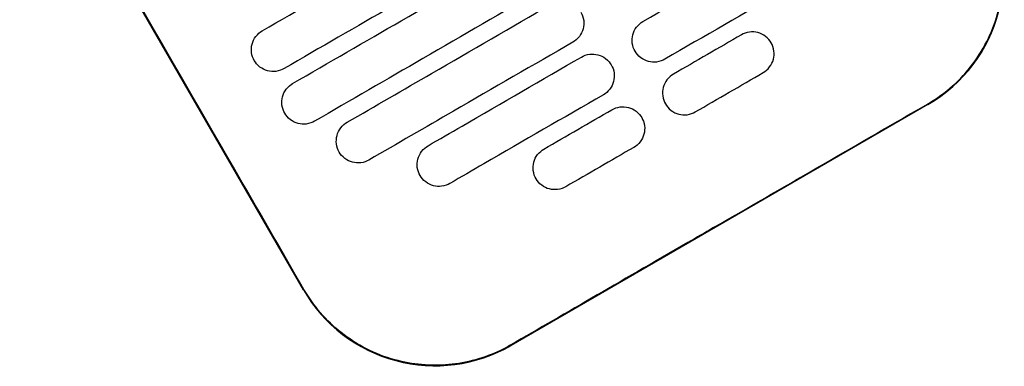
# Model space of a CAD drawing. Header units: metres. Extents: x 15.2 to 54.2, y -39.7 to 1.1.
# Tile 51 of 256: x 21.3214 to 21.5158, y -30.61 to -30.5416. Entities that reach past the tile are written whole.
import ezdxf

# ---------------------------------------------------------------- set-up
doc = ezdxf.new("R2010")
doc.units = ezdxf.units.M
doc.header["$MEASUREMENT"] = 0
doc.layers.add('2D', color=252, linetype='Continuous')

# ---------------------------------------------------------------- blocks, each defined once
blk = doc.blocks.new('2D_QYOS_150')
for p, q in [((1.11728, -0.80694, 0.012), (1.06126, -0.70996, 0.012)), ((1.24053, -0.7704, 0.012), (1.15827, -0.81792, 0.012))]:
    blk.add_line(p, q)
for centre, start, end in [((1.22552, -0.74442, 0.012), 300.0135, 30.0135), ((1.14326, -0.79194, 0.012), 210.0135, 300.0135)]:
    blk.add_arc(centre, 0.03, start, end)
for points, knots in [([(1.11738, -0.80689, 0.012), (1.11282, -0.799, 0.012), (1.10809, -0.79079, 0.012), (1.08944, -0.75849, 0.012), (1.0754, -0.7342, 0.012), (1.06136, -0.70991, 0.012)], [-3.18138, -3.18138, -3.18138, -3.18138, -2.673929, -2.673929, -1.133377, -1.133377, -1.133377, -1.133377]), ([(1.10914, -0.75587, 0.012), (1.11628, -0.75174, 0.012), (1.12343, -0.74762, 0.012), (1.13844, -0.73894, 0.012), (1.14631, -0.7344, 0.012), (1.15417, -0.72985, 0.012)], [0.949998, 0.949998, 0.949998, 0.949998, 3.42532, 3.42532, 6.151189, 6.151189, 6.151189, 6.151189]), ([(1.24047, -0.7703, 0.012), (1.24053, -0.77027, 0.012), (1.24059, -0.77023, 0.012), (1.24406, -0.7682, 0.012), (1.24704, -0.76554, 0.012), (1.25179, -0.75922, 0.012), (1.25352, -0.75562, 0.012), (1.25538, -0.74831, 0.012), (1.25563, -0.7447, 0.012), (1.25491, -0.73819, 0.012), (1.25414, -0.7353, 0.012), (1.25251, -0.73151, 0.012), (1.25199, -0.73047, 0.012), (1.2514, -0.72947, 0.012)], [8.273299, 8.273299, 8.273299, 8.273299, 8.293543, 8.293543, 9.48086, 9.48086, 10.665623, 10.665623, 11.74288, 11.74288, 12.632334, 12.632334, 12.981673, 12.981673, 12.981673, 12.981673]), ([(1.1843, -0.75403, 0.012), (1.19216, -0.74948, 0.012), (1.20003, -0.74494, 0.012), (1.21014, -0.7391, 0.012), (1.21237, -0.73781, 0.012), (1.21461, -0.73652, 0.012)], [0.699452, 0.699452, 0.699452, 0.699452, 3.425249, 3.425249, 4.200582, 4.200582, 4.200582, 4.200582]), ([(1.15848, -0.7373, 0.012), (1.15061, -0.74185, 0.012), (1.14274, -0.74639, 0.012), (1.12773, -0.75506, 0.012), (1.12058, -0.75919, 0.012), (1.11344, -0.76332, 0.012)], [0.699452, 0.699452, 0.699452, 0.699452, 3.425313, 3.425313, 5.900643, 5.900643, 5.900643, 5.900643]), ([(1.11514, -0.76626, 0.012), (1.12228, -0.76213, 0.012), (1.12943, -0.75801, 0.012), (1.14444, -0.74933, 0.012), (1.15231, -0.74479, 0.012), (1.16018, -0.74024, 0.012)], [0.949973, 0.949973, 0.949973, 0.949973, 3.425307, 3.425307, 6.151164, 6.151164, 6.151164, 6.151164]), ([(1.21891, -0.74396, 0.012), (1.21668, -0.74526, 0.012), (1.21444, -0.74655, 0.012), (1.20433, -0.75239, 0.012), (1.19646, -0.75693, 0.012), (1.1886, -0.76148, 0.012)], [2.649852, 2.649852, 2.649852, 2.649852, 3.425217, 3.425217, 6.150983, 6.150983, 6.150983, 6.150983]), ([(1.16448, -0.74769, 0.012), (1.15661, -0.75224, 0.012), (1.14874, -0.75678, 0.012), (1.13373, -0.76545, 0.012), (1.12659, -0.76958, 0.012), (1.11944, -0.77371, 0.012)], [0.699452, 0.699452, 0.699452, 0.699452, 3.425292, 3.425292, 5.900643, 5.900643, 5.900643, 5.900643]), ([(1.12591, -0.7739, 0.012), (1.13146, -0.77069, 0.012), (1.13702, -0.76748, 0.012), (1.15044, -0.75973, 0.012), (1.15831, -0.75518, 0.012), (1.16618, -0.75064, 0.012)], [1.499949, 1.499949, 1.499949, 1.499949, 3.425284, 3.425284, 6.151116, 6.151116, 6.151116, 6.151116]), ([(1.17205, -0.75221, 0.012), (1.17229, -0.75263, 0.012), (1.17251, -0.75318, 0.012), (1.17266, -0.75437, 0.012), (1.17262, -0.75493, 0.012), (1.17234, -0.756, 0.012), (1.17209, -0.75652, 0.012), (1.17136, -0.75747, 0.012), (1.17091, -0.75784, 0.012), (1.17048, -0.75808, 0.012)], [-0.5553838, -0.5553838, -0.5553838, -0.5553838, -0.4045626, -0.4045626, -0.2782686, -0.2782686, -0.1472195, -0.1472195, 0, 0, 0, 0]), ([(1.18273, -0.7599, 0.012), (1.18248, -0.75948, 0.012), (1.18226, -0.75893, 0.012), (1.18211, -0.75774, 0.012), (1.18215, -0.75719, 0.012), (1.18243, -0.75611, 0.012), (1.18268, -0.75559, 0.012), (1.18341, -0.75464, 0.012), (1.18387, -0.75427, 0.012), (1.1843, -0.75403, 0.012)], [-0.5554159, -0.5554159, -0.5554159, -0.5554159, -0.4045716, -0.4045716, -0.2782736, -0.2782736, -0.1472211, -0.1472211, 0, 0, 0, 0]), ([(1.10757, -0.76174, 0.012), (1.10733, -0.76132, 0.012), (1.10711, -0.76077, 0.012), (1.10696, -0.75958, 0.012), (1.10699, -0.75903, 0.012), (1.10728, -0.75795, 0.012), (1.10753, -0.75743, 0.012), (1.10826, -0.75648, 0.012), (1.10871, -0.75612, 0.012), (1.10914, -0.75587, 0.012)], [-0.5552953, -0.5552953, -0.5552953, -0.5552953, -0.4045437, -0.4045437, -0.2782634, -0.2782634, -0.1472215, -0.1472215, 0, 0, 0, 0]), ([(1.2096, -0.75824, 0.012), (1.20935, -0.75781, 0.012), (1.20899, -0.75735, 0.012), (1.20803, -0.75662, 0.012), (1.20751, -0.75637, 0.012), (1.20643, -0.75609, 0.012), (1.20588, -0.75605, 0.012), (1.2047, -0.7562, 0.012), (1.20415, -0.75642, 0.012), (1.20373, -0.75666, 0.012)], [0, 0, 0, 0, 0.1471602, 0.1471602, 0.2776775, 0.2776775, 0.4030818, 0.4030818, 0.5512681, 0.5512681, 0.5512681, 0.5512681]), ([(1.17048, -0.75808, 0.012), (1.16261, -0.76263, 0.012), (1.15475, -0.76717, 0.012), (1.14132, -0.77493, 0.012), (1.13576, -0.77814, 0.012), (1.13021, -0.78135, 0.012)], [0.699452, 0.699452, 0.699452, 0.699452, 3.42526, 3.42526, 5.350619, 5.350619, 5.350619, 5.350619]), ([(1.1886, -0.76148, 0.012), (1.18817, -0.76172, 0.012), (1.18763, -0.76194, 0.012), (1.18644, -0.76209, 0.012), (1.18589, -0.76205, 0.012), (1.18482, -0.76177, 0.012), (1.1843, -0.76152, 0.012), (1.18334, -0.76078, 0.012), (1.18297, -0.76033, 0.012), (1.18273, -0.7599, 0.012)], [-0.5512944, -0.5512944, -0.5512944, -0.5512944, -0.4030833, -0.4030833, -0.2776787, -0.2776787, -0.1471599, -0.1471599, 0, 0, 0, 0]), ([(1.20803, -0.76411, 0.012), (1.20846, -0.76386, 0.012), (1.20891, -0.7635, 0.012), (1.20964, -0.76254, 0.012), (1.20989, -0.76203, 0.012), (1.21017, -0.76095, 0.012), (1.21021, -0.7604, 0.012), (1.21006, -0.75921, 0.012), (1.20984, -0.75866, 0.012), (1.2096, -0.75824, 0.012)], [0, 0, 0, 0, 0.147223, 0.147223, 0.2782783, 0.2782783, 0.4045781, 0.4045781, 0.5554474, 0.5554474, 0.5554474, 0.5554474]), ([(1.11344, -0.76332, 0.012), (1.11302, -0.76356, 0.012), (1.11247, -0.76378, 0.012), (1.11129, -0.76393, 0.012), (1.11073, -0.76389, 0.012), (1.10966, -0.76361, 0.012), (1.10914, -0.76336, 0.012), (1.10818, -0.76263, 0.012), (1.10782, -0.76217, 0.012), (1.10757, -0.76174, 0.012)], [-0.5514274, -0.5514274, -0.5514274, -0.5514274, -0.4031209, -0.4031209, -0.2776962, -0.2776962, -0.1471634, -0.1471634, 0, 0, 0, 0]), ([(1.14187, -0.77854, 0.012), (1.1441, -0.77725, 0.012), (1.14634, -0.77595, 0.012), (1.15645, -0.77012, 0.012), (1.16431, -0.76557, 0.012), (1.17218, -0.76103, 0.012)], [2.649916, 2.649916, 2.649916, 2.649916, 3.425249, 3.425249, 6.151046, 6.151046, 6.151046, 6.151046]), ([(1.17218, -0.76103, 0.012), (1.1726, -0.76078, 0.012), (1.17315, -0.76056, 0.012), (1.17433, -0.76042, 0.012), (1.17489, -0.76045, 0.012), (1.17596, -0.76073, 0.012), (1.17648, -0.76099, 0.012), (1.17744, -0.76172, 0.012), (1.17781, -0.76218, 0.012), (1.17805, -0.7626, 0.012)], [-0.5513071, -0.5513071, -0.5513071, -0.5513071, -0.4030846, -0.4030846, -0.2776802, -0.2776802, -0.1471604, -0.1471604, 0, 0, 0, 0]), ([(1.17805, -0.7626, 0.012), (1.1783, -0.76302, 0.012), (1.17852, -0.76358, 0.012), (1.17866, -0.76476, 0.012), (1.17863, -0.76532, 0.012), (1.17835, -0.76639, 0.012), (1.17809, -0.76691, 0.012), (1.17737, -0.76786, 0.012), (1.17691, -0.76823, 0.012), (1.17648, -0.76847, 0.012)], [-0.5553983, -0.5553983, -0.5553983, -0.5553983, -0.4045681, -0.4045681, -0.278271, -0.278271, -0.1472202, -0.1472202, 0, 0, 0, 0]), ([(1.1903, -0.76442, 0.012), (1.18987, -0.76467, 0.012), (1.18942, -0.76503, 0.012), (1.18869, -0.76598, 0.012), (1.18844, -0.7665, 0.012), (1.18815, -0.76758, 0.012), (1.18812, -0.76813, 0.012), (1.18827, -0.76932, 0.012), (1.18849, -0.76987, 0.012), (1.18873, -0.77029, 0.012)], [0, 0, 0, 0, 0.1472222, 0.1472222, 0.2782773, 0.2782773, 0.4045795, 0.4045795, 0.5554397, 0.5554397, 0.5554397, 0.5554397]), ([(1.11357, -0.77213, 0.012), (1.11333, -0.77171, 0.012), (1.11311, -0.77116, 0.012), (1.11296, -0.76997, 0.012), (1.113, -0.76942, 0.012), (1.11328, -0.76834, 0.012), (1.11353, -0.76783, 0.012), (1.11426, -0.76687, 0.012), (1.11472, -0.76651, 0.012), (1.11514, -0.76626, 0.012)], [-0.5552876, -0.5552876, -0.5552876, -0.5552876, -0.4045446, -0.4045446, -0.2782629, -0.2782629, -0.1472212, -0.1472212, 0, 0, 0, 0]), ([(1.17648, -0.76847, 0.012), (1.16862, -0.77302, 0.012), (1.16075, -0.77756, 0.012), (1.15064, -0.7834, 0.012), (1.14841, -0.78469, 0.012), (1.14617, -0.78599, 0.012)], [0.699452, 0.699452, 0.699452, 0.699452, 3.425217, 3.425217, 4.200582, 4.200582, 4.200582, 4.200582]), ([(1.17818, -0.77142, 0.012), (1.17861, -0.77117, 0.012), (1.17916, -0.77096, 0.012), (1.18034, -0.77081, 0.012), (1.18089, -0.77084, 0.012), (1.18197, -0.77112, 0.012), (1.18248, -0.77138, 0.012), (1.18344, -0.77211, 0.012), (1.18381, -0.77257, 0.012), (1.18405, -0.77299, 0.012)], [-0.5512937, -0.5512937, -0.5512937, -0.5512937, -0.403082, -0.403082, -0.27768, -0.27768, -0.1471612, -0.1471612, 0, 0, 0, 0]), ([(1.18873, -0.77029, 0.012), (1.18898, -0.77072, 0.012), (1.18934, -0.77118, 0.012), (1.1903, -0.77191, 0.012), (1.19082, -0.77216, 0.012), (1.19189, -0.77244, 0.012), (1.19245, -0.77248, 0.012), (1.19363, -0.77233, 0.012), (1.19418, -0.77211, 0.012), (1.1946, -0.77187, 0.012)], [0, 0, 0, 0, 0.1471605, 0.1471605, 0.2776781, 0.2776781, 0.4030803, 0.4030803, 0.5512777, 0.5512777, 0.5512777, 0.5512777]), ([(1.11944, -0.77371, 0.012), (1.11902, -0.77395, 0.012), (1.11847, -0.77417, 0.012), (1.11729, -0.77432, 0.012), (1.11674, -0.77428, 0.012), (1.11566, -0.774, 0.012), (1.11514, -0.77375, 0.012), (1.11418, -0.77302, 0.012), (1.11382, -0.77256, 0.012), (1.11357, -0.77213, 0.012)], [-0.5514378, -0.5514378, -0.5514378, -0.5514378, -0.4031217, -0.4031217, -0.2776979, -0.2776979, -0.1471642, -0.1471642, 0, 0, 0, 0]), ([(1.18405, -0.77299, 0.012), (1.1843, -0.77341, 0.012), (1.18452, -0.77397, 0.012), (1.18467, -0.77515, 0.012), (1.18463, -0.77571, 0.012), (1.18435, -0.77678, 0.012), (1.1841, -0.7773, 0.012), (1.18337, -0.77825, 0.012), (1.18291, -0.77862, 0.012), (1.18249, -0.77886, 0.012)], [-0.5554178, -0.5554178, -0.5554178, -0.5554178, -0.4045751, -0.4045751, -0.2782741, -0.2782741, -0.1472211, -0.1472211, 0, 0, 0, 0]), ([(1.12434, -0.77977, 0.012), (1.12409, -0.77935, 0.012), (1.12387, -0.7788, 0.012), (1.12372, -0.77761, 0.012), (1.12376, -0.77706, 0.012), (1.12404, -0.77598, 0.012), (1.12429, -0.77547, 0.012), (1.12502, -0.77451, 0.012), (1.12548, -0.77415, 0.012), (1.12591, -0.7739, 0.012)], [-0.5553003, -0.5553003, -0.5553003, -0.5553003, -0.4045497, -0.4045497, -0.2782639, -0.2782639, -0.1472208, -0.1472208, 0, 0, 0, 0]), ([(1.1403, -0.78441, 0.012), (1.14005, -0.78399, 0.012), (1.13983, -0.78344, 0.012), (1.13969, -0.78225, 0.012), (1.13972, -0.7817, 0.012), (1.14, -0.78062, 0.012), (1.14026, -0.7801, 0.012), (1.14098, -0.77915, 0.012), (1.14144, -0.77878, 0.012), (1.14187, -0.77854, 0.012)], [-0.5553353, -0.5553353, -0.5553353, -0.5553353, -0.4045593, -0.4045593, -0.278267, -0.278267, -0.1472205, -0.1472205, 0, 0, 0, 0]), ([(1.16319, -0.78505, 0.012), (1.16294, -0.78462, 0.012), (1.16272, -0.78407, 0.012), (1.16257, -0.78288, 0.012), (1.16261, -0.78233, 0.012), (1.16289, -0.78126, 0.012), (1.16314, -0.78074, 0.012), (1.16387, -0.77979, 0.012), (1.16433, -0.77942, 0.012), (1.16475, -0.77918, 0.012)], [-0.5553938, -0.5553938, -0.5553938, -0.5553938, -0.4045733, -0.4045733, -0.2782728, -0.2782728, -0.147221, -0.147221, 0, 0, 0, 0]), ([(1.13021, -0.78135, 0.012), (1.12978, -0.78159, 0.012), (1.12924, -0.78181, 0.012), (1.12805, -0.78196, 0.012), (1.1275, -0.78192, 0.012), (1.12643, -0.78164, 0.012), (1.12591, -0.78139, 0.012), (1.12495, -0.78066, 0.012), (1.12458, -0.7802, 0.012), (1.12434, -0.77977, 0.012)], [-0.5514248, -0.5514248, -0.5514248, -0.5514248, -0.4031161, -0.4031161, -0.2776965, -0.2776965, -0.1471644, -0.1471644, 0, 0, 0, 0]), ([(1.14617, -0.78599, 0.012), (1.14574, -0.78623, 0.012), (1.1452, -0.78645, 0.012), (1.14401, -0.7866, 0.012), (1.14346, -0.78656, 0.012), (1.14239, -0.78628, 0.012), (1.14187, -0.78603, 0.012), (1.14091, -0.78529, 0.012), (1.14054, -0.78484, 0.012), (1.1403, -0.78441, 0.012)], [-0.5513875, -0.5513875, -0.5513875, -0.5513875, -0.4031047, -0.4031047, -0.2776919, -0.2776919, -0.1471638, -0.1471638, 0, 0, 0, 0]), ([(1.16905, -0.78662, 0.012), (1.16863, -0.78687, 0.012), (1.16808, -0.78708, 0.012), (1.1669, -0.78723, 0.012), (1.16635, -0.7872, 0.012), (1.16527, -0.78692, 0.012), (1.16476, -0.78666, 0.012), (1.1638, -0.78593, 0.012), (1.16343, -0.78547, 0.012), (1.16319, -0.78505, 0.012)], [-0.5513269, -0.5513269, -0.5513269, -0.5513269, -0.4030891, -0.4030891, -0.2776846, -0.2776846, -0.1471626, -0.1471626, 0, 0, 0, 0]), ([(1.19934, -0.79405, 0.012), (1.19771, -0.79499, 0.012), (1.19609, -0.79593, 0.012), (1.18058, -0.80489, 0.012), (1.16919, -0.81147, 0.012), (1.15821, -0.81782, 0.012)], [-12.071476, -12.071476, -12.071476, -12.071476, -11.509189, -11.509189, -6.696301, -6.696301, -6.696301, -6.696301]), ([(1.15821, -0.81782, 0.012), (1.15755, -0.8182, 0.012), (1.15688, -0.81856, 0.012), (1.15298, -0.82043, 0.012), (1.14953, -0.82138, 0.012), (1.1424, -0.82204, 0.012), (1.13877, -0.82171, 0.012), (1.13145, -0.81969, 0.012), (1.12785, -0.81787, 0.012), (1.12176, -0.81305, 0.012), (1.11927, -0.81016, 0.012), (1.11738, -0.80689, 0.012)], [-8.20809, -8.20809, -8.20809, -8.20809, -7.978943, -7.978943, -6.912231, -6.912231, -5.830065, -5.830065, -4.632711, -4.632711, -3.498654, -3.498654, -3.498654, -3.498654])]:
    blk.add_open_spline(points, degree=3, knots=knots)
for points in [[(1.20373, -0.75666, 0.012), (1.19925, -0.75925, 0.012), (1.19477, -0.76183, 0.012), (1.1903, -0.76442, 0.012)], [(1.1946, -0.77187, 0.012), (1.19908, -0.76928, 0.012), (1.20355, -0.76669, 0.012), (1.20803, -0.76411, 0.012)], [(1.16475, -0.77918, 0.012), (1.16923, -0.77659, 0.012), (1.17371, -0.774, 0.012), (1.17818, -0.77142, 0.012)], [(1.19934, -0.79405, 0.012), (1.21305, -0.78613, 0.012), (1.22676, -0.77821, 0.012), (1.24047, -0.7703, 0.012)], [(1.18249, -0.77886, 0.012), (1.17801, -0.78145, 0.012), (1.17353, -0.78404, 0.012), (1.16905, -0.78662, 0.012)]]:
    blk.add_open_spline(points, degree=3)
blk = doc.blocks.new('370f0257-55ba-4a97-92be-d8dc9ffc0330')
at = {"layer": '2D'}
blk.add_blockref('2D_QYOS_150', (-0.77501, 0.54133, 0.012), dxfattribs=at)

msp = doc.modelspace()

# ---------------------------------------------------------------- block references
msp.add_blockref('370f0257-55ba-4a97-92be-d8dc9ffc0330', (21.03518, -30.32927))

doc.saveas('drawing.dxf')
